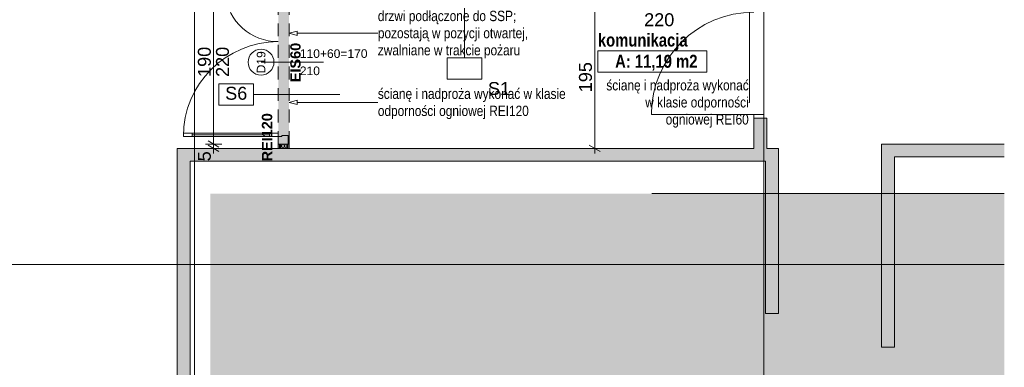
# Paper-space layout 'A-30 RZUT - PIĘTRO 0' of a CAD drawing. Header units: millimetres. Extents: x 0 to 800, y 0 to 700.
# Tile 14 of 26: x 317 to 545, y 223 to 303. Entities that reach past the tile are written whole.
import ezdxf
from ezdxf.xclip import XClip

# ---------------------------------------------------------------- set-up
doc = ezdxf.new("R2010")
doc.units = ezdxf.units.MM
doc.header["$MEASUREMENT"] = 0
doc.header["$XCLIPFRAME"] = 0
for name, pattern in [('DASHDOTX2', [1000, 500, -250, 0, -250]), ('Przer. długie kreski', [2.5, 1.5, -1]), ('PRZERYWANA_DU_A', [550, 350, -200])]:
    doc.linetypes.add(name, pattern=pattern)
for name, color, linetype, lineweight, true_color in [('A_opis ścian_Nr_pióra__19', 7, 'Continuous', 5, 0x191919), ('A_opis_Nr_pióra__10', 7, 'Continuous', 13, 0x4b4b4b), ('A_opis_Nr_pióra__255', 7, 'Continuous', 15, 0x242424), ('A_opis_Nr_pióra__8', 7, 'Continuous', 13, 0x4c4c4c), ('A_osie_Nr_pióra__16', 7, 'Continuous', 5, 0x0f0f0f), ('A_ppoż proj_Nr_pióra__8', 7, 'Continuous', 13, 0x4c4c4c), ('A_ściany proj_Nr_pióra__21', 7, 'Continuous', 5, 0xb0b0b0)]:
    doc.layers.add(name, color=color, linetype=linetype, lineweight=lineweight, true_color=true_color)
for name, color, linetype in [('A_ppoż proj', 7, 'Continuous'), ('A_strefy', 7, 'Continuous'), ('A_ściany', 7, 'Continuous'), ('A_ściany proj', 7, 'Continuous')]:
    doc.layers.add(name, color=color, linetype=linetype)
for name, color, linetype, lineweight in [('A_strefy_Nr_pióra__1', 7, 'Continuous', 20), ('A_strefy_Nr_pióra__2', 8, 'Continuous', 13), ('A_wymiary_Nr_pióra__1', 7, 'Continuous', 20), ('A_wymiary_Nr_pióra__2', 8, 'Continuous', 13), ('A_ściany proj_Nr_pióra__1', 7, 'Continuous', 20), ('A_ściany_Nr_pióra__1', 7, 'Continuous', 20), ('Drzwi Archicad_Nr_pióra__1', 7, 'Continuous', 20), ('Drzwi Archicad_Nr_pióra__3', 252, 'Continuous', 13), ('Znaczniki drzwi Archicada_Nr_pióra__3', 252, 'Continuous', 13)]:
    doc.layers.add(name, color=color, linetype=linetype, lineweight=lineweight)
doc.styles.add('STYL_AUTOMATYCZNY_1', font='arial.ttf')
doc.styles.add('STYL_AUTOMATYCZNY_2', font='ARIALN.TTF')
doc.styles.add('STYL_AUTOMATYCZNY_3', font='arial.ttf')
doc.styles.add('STYL_AUTOMATYCZNY_4', font='arial.ttf')
doc.styles.add('STYL_AUTOMATYCZNY_5', font='arial.ttf')
doc.styles.add('STYL_AUTOMATYCZNY_6', font='ARIALN.TTF')
pattern_1 = [(0, (-3193.413, -495.021), (0, 2), [0, -2])]

# ---------------------------------------------------------------- blocks, each defined once
blk = doc.blocks.new('Rysunek_1_1', base_point=(-3193.41, -495.02))
at = {"layer": 'A_ppoż proj', "linetype": 'Continuous', "lineweight": 0, "true_color": 0x121212}
blk.add_hatch(color=250, dxfattribs=at).paths.add_polyline_path([(439.01, 325.43), (443.99, 325.43), (443.99, 318.53), (439.01, 318.53), (439.01, 313.63), (376.63, 313.63), (376.63, 273.63), (379.13, 273.63), (379.13, 312.63), (440.01, 312.63), (440.01, 318.13), (444.39, 318.13), (444.39, 325.83), (440.01, 325.83), (440.01, 354.11), (445.01, 354.11), (445.01, 368.77), (439.79, 368.77), (439.79, 395.83), (444.43, 395.83), (444.43, 396.93), (485.59, 396.93), (485.59, 397.93), (444.03, 397.93), (444.03, 396.23), (438.79, 396.23), (438.79, 367.77), (444.01, 367.77), (444.01, 355.11), (439.01, 355.11)])
at = {"layer": 'A_strefy', "linetype": 'Continuous', "lineweight": 0, "true_color": 0x484848}
blk.add_hatch(color=251, dxfattribs=at).paths.add_polyline_path([(44.07, 110.55), (544.97, 110.55), (544.97, 263.13), (360.84, 263.13), (360.84, 123.13), (290.84, 123.13), (290.84, 263.13), (60.84, 263.13), (60.84, 680.75), (44.07, 680.75)])
at = {"layer": 'A_ściany', "linetype": 'Continuous', "lineweight": 0, "true_color": 0x000000}
for points in [[(486.89, 273.63), (489.89, 273.63), (489.89, 280.66), (486.89, 280.66)], [(516.48, 274.63), (516.48, 227.47), (519.48, 227.47), (519.48, 271.63)], [(544.97, 274.63), (516.48, 274.63), (519.48, 271.63), (544.97, 271.63)], [(492.58, 273.63), (353.19, 273.63), (356.19, 270.63), (489.58, 270.63)], [(353.19, 273.63), (353.19, 143.82), (356.19, 143.82), (356.19, 270.63)], [(492.58, 235.33), (492.58, 273.63), (489.58, 270.63), (489.58, 235.33)]]:
    blk.add_hatch(color=18, dxfattribs=at).paths.add_polyline_path(points)
at = {"layer": 'A_ściany proj', "linetype": 'Continuous', "lineweight": 13}
h = blk.add_hatch(dxfattribs=at)
h.set_pattern_fill('gypsum_0001', color=8, style=0, pattern_type=2)
h.set_pattern_definition(pattern_1)
h.paths.add_polyline_path([(376.63, 273.63), (376.88, 273.63), (376.88, 274.63), (376.63, 274.63)])
h = blk.add_hatch(dxfattribs=at)
h.set_pattern_fill('gypsum_0001', color=8, style=0, pattern_type=2)
h.set_pattern_definition(pattern_1)
h.paths.add_polyline_path([(376.88, 274.63), (376.88, 273.63), (377.13, 273.63), (377.13, 274.63)])
h = blk.add_hatch(dxfattribs=at)
h.set_pattern_fill('batt_insulation_0001', color=8, style=0, pattern_type=2)
h.set_pattern_definition([(60, (-3193.4131, -495.02095), (-0.51961524, 0.3), []), (120, (-3193.4131, -495.02095), (0.51961524, 0.3), [])])
h.paths.add_polyline_path([(377.13, 274.63), (377.13, 273.63), (378.63, 273.63), (378.63, 274.63)])
h = blk.add_hatch(dxfattribs=at)
h.set_pattern_fill('gypsum_0001', color=8, style=0, pattern_type=2)
h.set_pattern_definition(pattern_1)
h.paths.add_polyline_path([(378.63, 273.63), (378.88, 273.63), (378.88, 274.63), (378.63, 274.63)])
h = blk.add_hatch(dxfattribs=at)
h.set_pattern_fill('gypsum_0001', color=8, style=0, pattern_type=2)
h.set_pattern_definition(pattern_1)
h.paths.add_polyline_path([(378.88, 273.63), (379.13, 273.63), (379.13, 274.63), (378.88, 274.63)])
at = {"layer": 'A_opis ścian_Nr_pióra__19', "color": 250, "linetype": 'Continuous', "lineweight": 5, "ltscale": 2, "true_color": 0x191919}
for p, q in [((419.82, 294.66), (419.82, 314.66)), ((423.82, 294.66), (415.82, 294.66)), ((415.82, 294.66), (415.82, 289.71)), ((423.82, 289.71), (423.82, 294.66)), ((370.88, 288.6), (362.88, 288.6)), ((362.88, 288.6), (362.88, 283.65)), ((370.88, 283.65), (370.88, 288.6)), ((415.82, 289.71), (423.82, 289.71)), ((370.88, 286.12), (390.88, 286.12)), ((362.88, 283.65), (370.88, 283.65))]:
    blk.add_line(p, q, dxfattribs=at)
at = {"layer": 'A_opis_Nr_pióra__255', "color": 250, "linetype": 'Continuous', "lineweight": 15, "ltscale": 2, "true_color": 0x242424}
for p, q in [((485.87, 317.91), (485.87, 284.3)), ((379.13, 300.32), (381, 300.82)), ((379.13, 300.32), (381, 299.82)), ((381, 300.82), (381, 299.82)), ((381, 300.32), (395.69, 300.32)), ((395.69, 300.32), (399.72, 300.32)), ((379.13, 284.3), (381, 284.8)), ((379.13, 284.3), (381, 283.8)), ((381, 284.8), (381, 283.8)), ((381, 284.3), (399.56, 284.3)), ((399.56, 284.3), (399.72, 284.3)), ((485.87, 284.3), (485.71, 284.3))]:
    blk.add_line(p, q, dxfattribs=at)
at = {"layer": 'A_osie_Nr_pióra__16', "color": 250, "linetype": 'DASHDOTX2', "lineweight": 5, "ltscale": 2, "true_color": 0x0f0f0f}
for p, q in [((357.18, 562.04), (357.18, 163.05)), ((489.18, 562.04), (489.18, 163.05)), ((544.97, 246.67), (96.57, 246.67))]:
    blk.add_line(p, q, dxfattribs=at)
at = {"layer": 'A_strefy_Nr_pióra__1', "color": 7, "linetype": 'Continuous', "lineweight": 20, "ltscale": 2}
for p, q in [((450.73, 296.25), (450.73, 291.31)), ((450.73, 296.25), (476.03, 296.25)), ((476.03, 296.25), (476.03, 291.31)), ((450.73, 291.31), (476.03, 291.31))]:
    blk.add_line(p, q, dxfattribs=at)
at = {"layer": 'A_strefy_Nr_pióra__2', "color": 8, "linetype": 'PRZERYWANA_DU_A', "lineweight": 13, "ltscale": 2, "flags": 128}
blk.add_lwpolyline([(60.84, 680.75), (60.84, 263.13), (290.84, 263.13), (290.84, 123.13), (360.84, 123.13), (360.84, 263.13), (544.97, 263.13)], dxfattribs=at)
at = {"layer": 'A_wymiary_Nr_pióra__1', "color": 7, "linetype": 'Continuous', "lineweight": 20, "ltscale": 2}
for p, q in [((360.38, 275.35), (362.88, 273.91)), ((360.38, 274.35), (362.88, 272.91)), ((448.74, 274.35), (451.24, 272.91))]:
    blk.add_line(p, q, dxfattribs=at)
at = {"layer": 'A_wymiary_Nr_pióra__2', "color": 8, "linetype": 'Continuous', "lineweight": 13, "ltscale": 2}
for p, q in [((361.63, 274.63), (361.63, 312.63)), ((449.99, 273.63), (449.99, 312.63)), ((363.51, 274.63), (359.76, 274.63)), ((361.63, 273.63), (361.63, 274.63)), ((363.51, 273.63), (359.76, 273.63)), ((361.63, 272.41), (361.63, 273.63)), ((451.86, 273.63), (448.11, 273.63)), ((449.99, 272.41), (449.99, 273.63))]:
    blk.add_line(p, q, dxfattribs=at)
at = {"layer": 'A_ściany proj_Nr_pióra__1', "color": 7, "linetype": 'Continuous', "lineweight": 20, "ltscale": 2, "flags": 128}
for points in [[(376.63, 274.63), (376.63, 273.63)], [(379.13, 273.63), (379.13, 274.63)]]:
    blk.add_lwpolyline(points, dxfattribs=at)
at = {"layer": 'A_ściany proj_Nr_pióra__21', "color": 253, "linetype": 'Continuous', "lineweight": 5, "ltscale": 2, "true_color": 0xb0b0b0}
for p, q in [((376.63, 274.63), (376.88, 274.63)), ((376.88, 274.63), (376.88, 273.63)), ((376.88, 274.63), (377.13, 274.63)), ((377.13, 274.63), (377.13, 273.63)), ((377.13, 274.63), (378.63, 274.63)), ((378.63, 273.63), (378.63, 274.63)), ((378.63, 274.63), (378.88, 274.63)), ((378.88, 273.63), (378.88, 274.63)), ((378.88, 274.63), (378.93, 274.63)), ((378.93, 274.63), (379.13, 274.63))]:
    blk.add_line(p, q, dxfattribs=at)
at = {"layer": 'A_ściany proj_Nr_pióra__21', "color": 253, "linetype": 'Continuous', "lineweight": 5, "ltscale": 2, "true_color": 0xb0b0b0, "flags": 128}
for points in [[(376.63, 273.63), (376.88, 273.63)], [(376.88, 273.63), (377.13, 273.63)], [(377.13, 273.63), (378.63, 273.63)], [(378.63, 273.63), (378.88, 273.63)], [(378.88, 273.63), (379.13, 273.63)]]:
    blk.add_lwpolyline(points, dxfattribs=at)
at = {"layer": 'A_ściany_Nr_pióra__1', "color": 7, "linetype": 'Continuous', "lineweight": 20, "ltscale": 2}
for p, q in [((486.89, 280.66), (486.89, 279.92)), ((486.89, 280.66), (489.19, 280.66)), ((489.19, 280.66), (489.89, 280.66)), ((489.89, 280.66), (489.89, 279.92))]:
    blk.add_line(p, q, dxfattribs=at)
at = {"layer": 'A_ściany_Nr_pióra__1', "color": 7, "linetype": 'Continuous', "lineweight": 20, "ltscale": 2, "flags": 128}
for points in [[(486.89, 280.66), (486.89, 273.63)], [(489.89, 273.63), (489.89, 280.66)], [(516.48, 274.63), (516.48, 227.47)], [(544.97, 274.63), (516.48, 274.63)], [(486.89, 273.63), (353.19, 273.63)], [(353.19, 273.63), (353.19, 143.82)], [(492.58, 273.63), (489.89, 273.63)], [(492.58, 235.33), (492.58, 273.63)], [(356.19, 270.63), (489.58, 270.63)], [(356.19, 143.82), (356.19, 270.63)], [(489.58, 270.63), (489.58, 235.33)], [(519.48, 227.47), (519.48, 271.63)], [(519.48, 271.63), (544.97, 271.63)], [(489.58, 235.33), (492.58, 235.33)], [(516.48, 227.47), (519.48, 227.47)]]:
    blk.add_lwpolyline(points, dxfattribs=at)
at = {"layer": 'Drzwi Archicad_Nr_pióra__1', "color": 7, "linetype": 'Continuous', "lineweight": 20, "ltscale": 2}
for p, q in [((486.89, 281.46), (463.13, 281.46)), ((486.89, 280.66), (486.89, 281.46)), ((486.89, 281.46), (489.19, 281.46)), ((489.19, 281.46), (489.19, 280.66)), ((489.19, 280.66), (486.89, 280.66)), ((486.89, 280.66), (489.19, 280.66)), ((486.89, 280.66), (489.19, 280.66)), ((486.89, 280.66), (486.89, 279.92)), ((486.89, 280.66), (486.89, 279.92)), ((489.19, 280.66), (489.89, 280.66)), ((489.19, 280.66), (489.89, 280.66)), ((489.89, 280.66), (489.89, 279.92)), ((489.89, 280.66), (489.89, 279.92))]:
    blk.add_line(p, q, dxfattribs=at)
blk.add_arc((486.89, 281.46), 23.76, 90, 180, dxfattribs=at)
at = {"layer": 'Drzwi Archicad_Nr_pióra__3', "color": 252, "linetype": 'Przer. długie kreski', "lineweight": 13, "ltscale": 2}
for p, q in [((376.63, 312.63), (376.63, 274.63)), ((379.13, 312.63), (379.13, 274.63))]:
    blk.add_line(p, q, dxfattribs=at)
at = {"layer": 'Drzwi Archicad_Nr_pióra__3', "color": 252, "linetype": 'Continuous', "lineweight": 13, "ltscale": 2}
for p, q in [((356.63, 277.19), (354.63, 277.19)), ((354.63, 277.19), (354.63, 276.39)), ((354.63, 276.39), (356.63, 276.39)), ((356.63, 276.39), (356.63, 277.19)), ((356.63, 276.79), (374.63, 276.79)), ((376.63, 277.19), (374.63, 277.19)), ((374.63, 277.19), (374.63, 276.39)), ((374.63, 276.39), (376.63, 276.39)), ((376.63, 276.39), (376.63, 277.19)), ((376.63, 274.63), (376.63, 276.39)), ((376.63, 276.39), (377.43, 276.39)), ((377.43, 276.39), (377.43, 276.63)), ((377.43, 276.63), (378.93, 276.63)), ((378.93, 276.63), (378.93, 274.63)), ((378.93, 274.63), (376.63, 274.63)), ((376.63, 274.63), (376.88, 274.63)), ((376.63, 274.63), (376.88, 274.63)), ((376.88, 274.63), (377.13, 274.63)), ((376.88, 274.63), (377.13, 274.63)), ((377.13, 274.63), (378.63, 274.63)), ((377.13, 274.63), (378.63, 274.63)), ((378.63, 274.63), (378.88, 274.63)), ((378.63, 274.63), (378.88, 274.63)), ((378.88, 274.63), (378.93, 274.63)), ((378.88, 274.63), (378.93, 274.63)), ((378.93, 274.63), (379.13, 274.63))]:
    blk.add_line(p, q, dxfattribs=at)
at = {"layer": 'Drzwi Archicad_Nr_pióra__3', "color": 252, "linetype": 'Continuous', "lineweight": 13, "ltscale": 2, "flags": 128}
for points in [[(356.63, 276.79), (374.63, 276.79), (374.63, 277.19), (356.63, 277.19)], [(356.63, 276.39), (374.63, 276.39), (374.63, 276.79), (356.63, 276.79)]]:
    blk.add_lwpolyline(points, close=True, dxfattribs=at)
at = {"layer": 'Drzwi Archicad_Nr_pióra__3', "color": 252, "linetype": 'Continuous', "lineweight": 13, "ltscale": 2}
for centre, radius, start, end in [((376.63, 310.87), 12.48, 103.4992, 270), ((376.63, 276.39), 22, 90, 180)]:
    blk.add_arc(centre, radius, start, end, dxfattribs=at)
at = {"layer": 'Znaczniki drzwi Archicada_Nr_pióra__3', "color": 252, "linetype": 'Continuous', "lineweight": 13, "ltscale": 2}
blk.add_line((372.63, 293.63), (387.13, 293.63), dxfattribs=at)
at = {"layer": 'Znaczniki drzwi Archicada_Nr_pióra__3', "color": 252, "linetype": 'Continuous', "lineweight": 13, "ltscale": 2, "flags": 128}
blk.add_lwpolyline([(372.63, 296.63, 1), (372.63, 290.63, 1)], format="xyb", close=True, dxfattribs=at)
at = {"layer": 'A_opis ścian_Nr_pióra__19', "color": 250, "linetype": 'Continuous', "lineweight": 5, "true_color": 0x191919, "char_height": 3, "attachment_point": 2, "style": 'STYL_AUTOMATYCZNY_1'}
for s, insert in [('\\A1;{\\pqc;\\fArial|b0|i0|c238|p0;\\W1.000000;S6}', (366.88, 287.91)), ('\\A1;{\\pqc;\\fArial|b0|i0|c238|p0;\\W1.000000;S1}', (427.82, 289.02))]:
    blk.add_mtext(s, dxfattribs=dict(at, insert=insert))
at = {"layer": 'A_opis_Nr_pióra__10', "color": 251, "linetype": 'Continuous', "lineweight": 13, "true_color": 0x4b4b4b, "char_height": 2.4, "style": 'STYL_AUTOMATYCZNY_2'}
for s, insert, width, attachment_point, line_spacing_factor in [('\\A1;{\\pql;\\fArial Narrow|b0|i0|c238|p0;\\W1.000000;ścianę i nadproża wykonać w klasie odporności ogniowej REI120}', (399.72, 283.96), 43.6624, 4, 0.992932), ('\\A1;{\\pqr;\\fArial Narrow|b0|i0|c238|p0;\\W1.000000;ścianę i nadproża wykonać w klasie odporności ogniowej REI60}', (485.71, 283.96), 34.3762, 6, 0.989387)]:
    blk.add_mtext(s, dxfattribs=dict(at, insert=insert, width=width, attachment_point=attachment_point, line_spacing_factor=line_spacing_factor))
at = {"layer": 'A_opis_Nr_pióra__8', "color": 251, "linetype": 'Continuous', "lineweight": 13, "true_color": 0x4c4c4c, "insert": (399.72, 300.02), "char_height": 2.4, "width": 36.2405, "attachment_point": 4, "line_spacing_factor": 0.99263, "style": 'STYL_AUTOMATYCZNY_2'}
blk.add_mtext('\\A1;{\\pql;\\fArial Narrow|b0|i0|c238|p0;\\W1.000000;drzwi podłączone do SSP; pozostają w pozycji otwartej, zwalniane w trakcie pożaru}', dxfattribs=at)
at = {"layer": 'A_ppoż proj_Nr_pióra__8', "color": 251, "linetype": 'Continuous', "lineweight": 13, "true_color": 0x4c4c4c, "char_height": 2.4, "attachment_point": 5, "rotation": 90, "style": 'STYL_AUTOMATYCZNY_3'}
for s, insert in [('\\A1;{\\pqc;\\fArial|b1|i0|c238|p0;\\W1.000000;EIS60}', (380.63, 293.55)), ('\\A1;{\\pqc;\\fArial|b1|i0|c238|p0;\\W1.000000;REI120}', (374.04, 276.2))]:
    blk.add_mtext(s, dxfattribs=dict(at, insert=insert))
at = {"layer": 'A_strefy_Nr_pióra__1', "color": 7, "linetype": 'Continuous', "lineweight": 20, "char_height": 3, "attachment_point": 1, "style": 'STYL_AUTOMATYCZNY_6'}
for s, insert in [('\\A1;{\\pql;\\fArial Narrow|b1|i0|c238|p0;\\W1.000000;komunikacja}', (450.73, 300.26)), ('\\A1;{\\pql;\\fArial Narrow|b1|i0|c238|p0;\\W1.000000;A: 11,19 m2}', (454.73, 295.33))]:
    blk.add_mtext(s, dxfattribs=dict(at, insert=insert))
at = {"layer": 'A_wymiary_Nr_pióra__1', "color": 7, "linetype": 'Continuous', "lineweight": 20, "insert": (461.46, 301.93), "char_height": 3, "width": 6.8645, "attachment_point": 7, "style": 'STYL_AUTOMATYCZNY_5'}
blk.add_mtext('\\A1;{\\pql;\\fArial|b0|i0|c238|p0;\\W1.000000;220}', dxfattribs=at)
at = {"layer": 'A_wymiary_Nr_pióra__1', "color": 7, "linetype": 'Continuous', "lineweight": 20, "char_height": 3, "attachment_point": 7, "rotation": 90, "style": 'STYL_AUTOMATYCZNY_5'}
for s, insert, width in [('\\A1;{\\pql;\\fArial|b0|i0|c238|p0;\\W1.000000;190}', (361.03, 290.2), 6.8645), ('\\A1;{\\pql;\\fArial|b0|i0|c238|p0;\\W1.000000;220}', (365.23, 290.2), 6.8645), ('\\A1;{\\pql;\\fArial|b0|i0|c238|p0;\\W1.000000;195}', (449.39, 286.65), 6.8645), ('\\A1;{\\pql;\\fArial|b0|i0|c238|p0;\\W1.000000;5}', (361.03, 270.62), 2.2882)]:
    blk.add_mtext(s, dxfattribs=dict(at, insert=insert, width=width))
at = {"layer": 'Znaczniki drzwi Archicada_Nr_pióra__3', "color": 252, "linetype": 'Continuous', "lineweight": 13, "insert": (373.67, 291.04), "char_height": 2, "attachment_point": 7, "rotation": 90, "style": 'STYL_AUTOMATYCZNY_4'}
blk.add_mtext('\\A1;{\\pql;\\fArial CE|b0|i0|c238|p0;\\W1.000000;D19}', dxfattribs=at)
at = {"layer": 'Znaczniki drzwi Archicada_Nr_pióra__3', "color": 252, "linetype": 'Continuous', "lineweight": 13, "char_height": 2, "attachment_point": 7, "style": 'STYL_AUTOMATYCZNY_4'}
for s, insert in [('\\A1;{\\pql;\\fArial CE|b0|i0|c238|p0;\\W1.000000;110+60=170}', (381.63, 294.59)), ('\\A1;{\\pql;\\fArial CE|b0|i0|c238|p0;\\W1.000000;210}', (381.63, 290.59))]:
    blk.add_mtext(s, dxfattribs=dict(at, insert=insert))

psp = doc.layouts.new('A-30 RZUT - PIĘTRO 0')

# ---------------------------------------------------------------- block references
at = {"color": 37, "linetype": 'Continuous', "lineweight": 5, "true_color": 0x656532}
ref = psp.add_blockref('Rysunek_1_1', (-3193.41, -495.02), dxfattribs=at)
XClip(ref).set_block_clipping_path([(44.069637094, 110.5468323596), (544.9695795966, 680.7487186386)])

doc.saveas('drawing.dxf')
